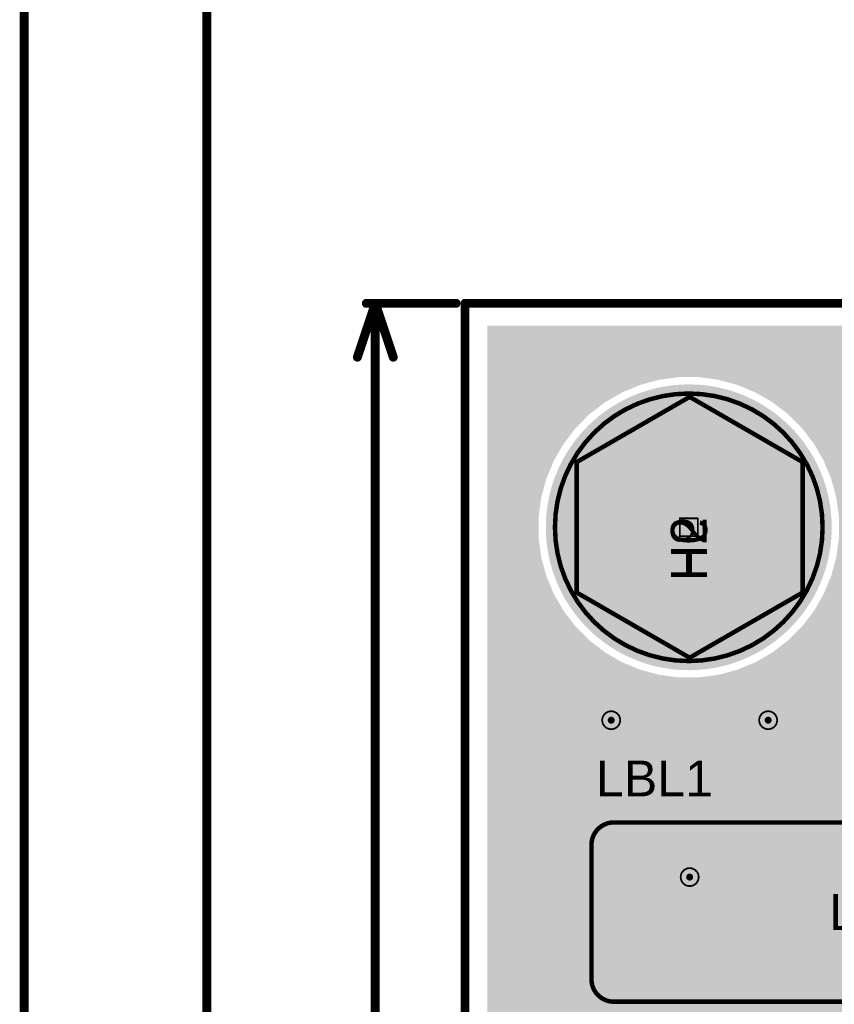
# Model space of a CAD drawing. Header units: inches. Extents: x -0.5 to 14.5, y -1.3 to 8.2.
# Tile 32 of 196: x -0.5 to 0.4, y 2.2 to 3.3. Entities that reach past the tile are written whole.
import ezdxf

# ---------------------------------------------------------------- set-up
doc = ezdxf.new("R2010")
doc.units = ezdxf.units.IN
doc.header["$MEASUREMENT"] = 0
for name, color, linetype in [('Bottom Layer', 5, 'Continuous'), ('Bottom Solder', 6, 'Continuous'), ('Drill Drawing', 1, 'Continuous'), ('M1 Board Outline', 6, 'Continuous'), ('M13 Component Bodies Top', 56, 'Continuous'), ('M2 Board Dimensions', 216, 'Continuous'), ('M4 3D STEP Bottom', 56, 'Continuous'), ('M5 Assembly Top', 56, 'Continuous'), ('M6 Assembly Bottom', 56, 'Continuous'), ('M9 Title Sheet', 56, 'Continuous'), ('Multi-Layer', 9, 'Continuous'), ('Pad Holes', 156, 'Continuous'), ('Signal Layer 1', 16, 'Continuous'), ('Signal Layer 2', 76, 'Continuous'), ('Top Layer', 1, 'Continuous'), ('Top Overlay', 2, 'Continuous'), ('Top Solder', 216, 'Continuous'), ('Via Holes', 16, 'Continuous')]:
    doc.layers.add(name, color=color, linetype=linetype)
doc.styles.add('Arial', font='txt', dxfattribs={"height": 0.2})

# ---------------------------------------------------------------- blocks, each defined once
blk = doc.blocks.new('L_____650_200_121')
at = {"layer": 'M13 Component Bodies Top'}
h = blk.add_hatch(color=56, dxfattribs=at)
edge = h.paths.add_edge_path()
edge.add_arc((0, 0), 0.0005, 0, 360)
at = {"layer": 'M5 Assembly Top'}
for points in [[(-0.325, 0.075, 0.005, 0.005, -0.4142136), (-0.3, 0.1, 0.005, 0.005, 0)], [(-0.3, 0.1, 0.005, 0.005, 0), (0.3, 0.1, 0.005, 0.005, 0)], [(0.3, 0.1, 0.005, 0.005, -0.4142136), (0.325, 0.075, 0.005, 0.005, 0)], [(-0.325, -0.075, 0.005, 0.005, 0), (-0.325, 0.075, 0.005, 0.005, 0)], [(0.325, -0.075, 0.005, 0.005, 0), (0.325, 0.075, 0.005, 0.005, 0)], [(-0.3, -0.1, 0.005, 0.005, -0.4142136), (-0.325, -0.075, 0.005, 0.005, 0)], [(0.325, -0.075, 0.005, 0.005, -0.4142136), (0.3, -0.1, 0.005, 0.005, 0)], [(-0.3, -0.1, 0.005, 0.005, 0), (0.3, -0.1, 0.005, 0.005, 0)]]:
    blk.add_lwpolyline(points, format="xyseb", dxfattribs=at)
for points in [[(-0.30125, 0.1, 0.0025, 0.0025, 1), (-0.29875, 0.1, 0.0025, 0.0025, 1)], [(-0.30125, 0.1, 0.0025, 0.0025, 1), (-0.29875, 0.1, 0.0025, 0.0025, 1)], [(0.29875, 0.1, 0.0025, 0.0025, 1), (0.30125, 0.1, 0.0025, 0.0025, 1)], [(0.29875, 0.1, 0.0025, 0.0025, 1), (0.30125, 0.1, 0.0025, 0.0025, 1)], [(-0.32625, 0.075, 0.0025, 0.0025, 1), (-0.32375, 0.075, 0.0025, 0.0025, 1)], [(-0.32625, 0.075, 0.0025, 0.0025, 1), (-0.32375, 0.075, 0.0025, 0.0025, 1)], [(0.32375, 0.075, 0.0025, 0.0025, 1), (0.32625, 0.075, 0.0025, 0.0025, 1)], [(0.32375, 0.075, 0.0025, 0.0025, 1), (0.32625, 0.075, 0.0025, 0.0025, 1)], [(-0.32625, -0.075, 0.0025, 0.0025, 1), (-0.32375, -0.075, 0.0025, 0.0025, 1)], [(-0.32625, -0.075, 0.0025, 0.0025, 1), (-0.32375, -0.075, 0.0025, 0.0025, 1)], [(0.32375, -0.075, 0.0025, 0.0025, 1), (0.32625, -0.075, 0.0025, 0.0025, 1)], [(0.32375, -0.075, 0.0025, 0.0025, 1), (0.32625, -0.075, 0.0025, 0.0025, 1)], [(-0.30125, -0.1, 0.0025, 0.0025, 1), (-0.29875, -0.1, 0.0025, 0.0025, 1)], [(-0.30125, -0.1, 0.0025, 0.0025, 1), (-0.29875, -0.1, 0.0025, 0.0025, 1)], [(0.29875, -0.1, 0.0025, 0.0025, 1), (0.30125, -0.1, 0.0025, 0.0025, 1)], [(0.29875, -0.1, 0.0025, 0.0025, 1), (0.30125, -0.1, 0.0025, 0.0025, 1)]]:
    blk.add_lwpolyline(points, format="xyseb", close=True, dxfattribs=at)
at = {"layer": 'Top Overlay'}
for points in [[(-0.325, 0.075, 0.005, 0.005, -0.4142136), (-0.3, 0.1, 0.005, 0.005, 0)], [(-0.3, 0.1, 0.005, 0.005, 0), (0.3, 0.1, 0.005, 0.005, 0)], [(0.3, 0.1, 0.005, 0.005, -0.4142136), (0.325, 0.075, 0.005, 0.005, 0)], [(-0.325, -0.075, 0.005, 0.005, 0), (-0.325, 0.075, 0.005, 0.005, 0)], [(0.325, -0.075, 0.005, 0.005, 0), (0.325, 0.075, 0.005, 0.005, 0)], [(-0.3, -0.1, 0.005, 0.005, -0.4142136), (-0.325, -0.075, 0.005, 0.005, 0)], [(0.325, -0.075, 0.005, 0.005, -0.4142136), (0.3, -0.1, 0.005, 0.005, 0)], [(-0.3, -0.1, 0.005, 0.005, 0), (0.3, -0.1, 0.005, 0.005, 0)]]:
    blk.add_lwpolyline(points, format="xyseb", dxfattribs=at)
for points in [[(-0.30125, 0.1, 0.0025, 0.0025, 1), (-0.29875, 0.1, 0.0025, 0.0025, 1)], [(-0.30125, 0.1, 0.0025, 0.0025, 1), (-0.29875, 0.1, 0.0025, 0.0025, 1)], [(0.29875, 0.1, 0.0025, 0.0025, 1), (0.30125, 0.1, 0.0025, 0.0025, 1)], [(0.29875, 0.1, 0.0025, 0.0025, 1), (0.30125, 0.1, 0.0025, 0.0025, 1)], [(-0.32625, 0.075, 0.0025, 0.0025, 1), (-0.32375, 0.075, 0.0025, 0.0025, 1)], [(-0.32625, 0.075, 0.0025, 0.0025, 1), (-0.32375, 0.075, 0.0025, 0.0025, 1)], [(0.32375, 0.075, 0.0025, 0.0025, 1), (0.32625, 0.075, 0.0025, 0.0025, 1)], [(0.32375, 0.075, 0.0025, 0.0025, 1), (0.32625, 0.075, 0.0025, 0.0025, 1)], [(-0.32625, -0.075, 0.0025, 0.0025, 1), (-0.32375, -0.075, 0.0025, 0.0025, 1)], [(-0.32625, -0.075, 0.0025, 0.0025, 1), (-0.32375, -0.075, 0.0025, 0.0025, 1)], [(0.32375, -0.075, 0.0025, 0.0025, 1), (0.32625, -0.075, 0.0025, 0.0025, 1)], [(0.32375, -0.075, 0.0025, 0.0025, 1), (0.32625, -0.075, 0.0025, 0.0025, 1)], [(-0.30125, -0.1, 0.0025, 0.0025, 1), (-0.29875, -0.1, 0.0025, 0.0025, 1)], [(-0.30125, -0.1, 0.0025, 0.0025, 1), (-0.29875, -0.1, 0.0025, 0.0025, 1)], [(0.29875, -0.1, 0.0025, 0.0025, 1), (0.30125, -0.1, 0.0025, 0.0025, 1)], [(0.29875, -0.1, 0.0025, 0.0025, 1), (0.30125, -0.1, 0.0025, 0.0025, 1)]]:
    blk.add_lwpolyline(points, format="xyseb", close=True, dxfattribs=at)
at = {"layer": 'M5 Assembly Top', "style": 'Arial'}
blk.add_text('LBL1', height=0.04, rotation=360, dxfattribs=at).set_placement((-0.06, -0.02))
blk = doc.blocks.new('NY_PMS_440_0025_PH_178')
at = {"layer": 'Bottom Layer'}
h = blk.add_hatch(color=5, dxfattribs=at)
edge = h.paths.add_edge_path()
edge.add_arc((0, 0), 0.1575, 0, 360)
at = {"layer": 'Bottom Solder'}
h = blk.add_hatch(color=6, dxfattribs=at)
edge = h.paths.add_edge_path()
edge.add_arc((0, 0), 0.1594, 0, 360)
at = {"layer": 'Multi-Layer'}
h = blk.add_hatch(color=9, dxfattribs=at)
edge = h.paths.add_edge_path()
edge.add_arc((0, 0), 0.1575, 0, 360)
at = {"layer": 'Pad Holes'}
h = blk.add_hatch(color=7, dxfattribs=at)
edge = h.paths.add_edge_path()
edge.add_arc((0, 0), 0.063, 0, 360)
at = {"layer": 'Signal Layer 1'}
h = blk.add_hatch(color=16, dxfattribs=at)
edge = h.paths.add_edge_path()
edge.add_arc((0, 0), 0.1575, 0, 360)
at = {"layer": 'Signal Layer 2'}
h = blk.add_hatch(color=76, dxfattribs=at)
edge = h.paths.add_edge_path()
edge.add_arc((0, 0), 0.1575, 0, 360)
at = {"layer": 'Top Layer'}
h = blk.add_hatch(color=1, dxfattribs=at)
edge = h.paths.add_edge_path()
edge.add_arc((0, 0), 0.1575, 0, 360)
at = {"layer": 'Top Solder'}
h = blk.add_hatch(color=216, dxfattribs=at)
edge = h.paths.add_edge_path()
edge.add_arc((0, 0), 0.1594, 0, 360)
at = {"layer": 'M5 Assembly Top'}
for points in [[(0.1492, 0, 0.005, 0.005, 1), (-0.1492, 0, 0.005, 0.005, 1)], [(-0.1504, 0, 0.0025, 0.0025, 1), (-0.1479, 0, 0.0025, 0.0025, 1)], [(0.1479, 0, 0.0025, 0.0025, 1), (0.1504, 0, 0.0025, 0.0025, 1)]]:
    blk.add_lwpolyline(points, format="xyseb", close=True, dxfattribs=at)
at = {"layer": 'M5 Assembly Top', "style": 'Arial'}
blk.add_text('H2', height=0.04, dxfattribs=at).set_placement((-0.06, -0.02))
blk = doc.blocks.new('K________1902C_B_182')
at = {"layer": 'M4 3D STEP Bottom'}
h = blk.add_hatch(color=56, dxfattribs=at)
edge = h.paths.add_edge_path()
edge.add_arc((0, 0), 0.0005, 0, 360)
at = {"layer": 'M6 Assembly Bottom'}
for points in [[(-0.072558, 0.125494, 0.005, 0.005, 0), (-0.145295, -0.000491, 0.005, 0.005, 0)], [(-0.072558, 0.125494, 0.005, 0.005, 0), (0.072916, 0.125494, 0.005, 0.005, 0)], [(0.072916, 0.125494, 0.005, 0.005, 0), (0.145653, -0.000491, 0.005, 0.005, 0)], [(-0.145295, -0.000491, 0.005, 0.005, 0), (-0.072558, -0.126475, 0.005, 0.005, 0)], [(0.145653, -0.000491, 0.005, 0.005, 0), (0.072916, -0.126475, 0.005, 0.005, 0)], [(-0.072558, -0.126475, 0.005, 0.005, 0), (0.072916, -0.126475, 0.005, 0.005, 0)]]:
    blk.add_lwpolyline(points, format="xyseb", dxfattribs=at)
for points in [[(-0.073808, 0.125494, 0.0025, 0.0025, 1), (-0.071308, 0.125494, 0.0025, 0.0025, 1)], [(-0.073808, 0.125494, 0.0025, 0.0025, 1), (-0.071308, 0.125494, 0.0025, 0.0025, 1)], [(0.071666, 0.125494, 0.0025, 0.0025, 1), (0.074166, 0.125494, 0.0025, 0.0025, 1)], [(0.071666, 0.125494, 0.0025, 0.0025, 1), (0.074166, 0.125494, 0.0025, 0.0025, 1)], [(-0.146545, -0.000491, 0.0025, 0.0025, 1), (-0.144045, -0.000491, 0.0025, 0.0025, 1)], [(-0.146545, -0.000491, 0.0025, 0.0025, 1), (-0.144045, -0.000491, 0.0025, 0.0025, 1)], [(0.144403, -0.000491, 0.0025, 0.0025, 1), (0.146903, -0.000491, 0.0025, 0.0025, 1)], [(0.144403, -0.000491, 0.0025, 0.0025, 1), (0.146903, -0.000491, 0.0025, 0.0025, 1)], [(-0.073808, -0.126475, 0.0025, 0.0025, 1), (-0.071308, -0.126475, 0.0025, 0.0025, 1)], [(-0.073808, -0.126475, 0.0025, 0.0025, 1), (-0.071308, -0.126475, 0.0025, 0.0025, 1)], [(0.071666, -0.126475, 0.0025, 0.0025, 1), (0.074166, -0.126475, 0.0025, 0.0025, 1)], [(0.071666, -0.126475, 0.0025, 0.0025, 1), (0.074166, -0.126475, 0.0025, 0.0025, 1)]]:
    blk.add_lwpolyline(points, format="xyseb", close=True, dxfattribs=at)
at = {"layer": 'M6 Assembly Bottom', "style": 'Arial', "text_generation_flag": 2}
blk.add_text('H6', height=0.04, rotation=180, dxfattribs=at).set_placement((-0.06, 0.02))

msp = doc.modelspace()

# ---------------------------------------------------------------- hatches: boundary and pattern name
at = {"layer": 'Bottom Layer'}
h = msp.add_hatch(color=5, dxfattribs=at)
h.paths.add_polyline_path([(1.779, 2.065), (1.6606, 2.065), (1.6578, 2.0668), (1.65, 2.0684), (1.6294, 2.0684), (1.6294, 2.36), (1.6278, 2.3678), (1.6264, 2.37), (1.6264, 2.3782), (1.6178, 2.3782), (1.6168, 2.3788), (1.609, 2.3804), (1.527, 2.3804), (1.5192, 2.3788), (1.5182, 2.3782), (1.5076, 2.3782), (1.5076, 2.3651), (1.5066, 2.36), (1.5066, 2.0684), (1.483, 2.0684), (1.4752, 2.0668), (1.4724, 2.065), (0.025, 2.065), (0.025, 2.975), (1.779, 2.975)])
h.paths.add_polyline_path([(0.46, 2.9443), (0.4462, 2.9425), (0.4333, 2.9372), (0.4223, 2.9287), (0.4138, 2.9177), (0.4085, 2.9048), (0.4067, 2.891), (0.4085, 2.8772), (0.4138, 2.8643), (0.4223, 2.8533), (0.4333, 2.8448), (0.4462, 2.8395), (0.46, 2.8377), (0.4738, 2.8395), (0.4867, 2.8448), (0.4977, 2.8533), (0.5062, 2.8643), (0.5115, 2.8772), (0.5133, 2.891), (0.5115, 2.9048), (0.5062, 2.9177), (0.4977, 2.9287), (0.4867, 2.9372), (0.4738, 2.9425)], flags=0)
h.paths.add_polyline_path([(0.2605, 2.9177), (0.2385, 2.9177), (0.2168, 2.9148), (0.1956, 2.9091), (0.1753, 2.9007), (0.1563, 2.8897), (0.1388, 2.8764), (0.1233, 2.8608), (0.11, 2.8434), (0.099, 2.8244), (0.0906, 2.8041), (0.0849, 2.7829), (0.082, 2.7612), (0.082, 2.7392), (0.0849, 2.7174), (0.0906, 2.6962), (0.099, 2.6759), (0.11, 2.6569), (0.1233, 2.6395), (0.1388, 2.624), (0.1563, 2.6106), (0.1753, 2.5996), (0.1956, 2.5912), (0.2168, 2.5856), (0.2385, 2.5827), (0.2605, 2.5827), (0.2823, 2.5856), (0.3035, 2.5912), (0.3237, 2.5996), (0.3428, 2.6106), (0.3602, 2.624), (0.3757, 2.6395), (0.3891, 2.6569), (0.4, 2.6759), (0.4084, 2.6962), (0.4141, 2.7174), (0.417, 2.7392), (0.417, 2.7612), (0.4141, 2.7829), (0.4084, 2.8041), (0.4, 2.8244), (0.3891, 2.8434), (0.3757, 2.8608), (0.3602, 2.8764), (0.3428, 2.8897), (0.3237, 2.9007), (0.3035, 2.9091), (0.2823, 2.9148)], flags=0)
h = msp.add_hatch(color=5, dxfattribs=at)
edge = h.paths.add_edge_path()
edge.add_arc((0.163, 2.535), 0.00984, 0, 360)
h = msp.add_hatch(color=5, dxfattribs=at)
edge = h.paths.add_edge_path()
edge.add_arc((0.338, 2.535), 0.00984, 0, 360)
h = msp.add_hatch(color=5, dxfattribs=at)
edge = h.paths.add_edge_path()
edge.add_arc((0.2505, 2.36), 0.00984, 0, 360)
at = {"layer": 'Signal Layer 1'}
h = msp.add_hatch(color=16, dxfattribs=at)
h.paths.add_polyline_path([(1.7785, 2.064), (0.0255, 2.064), (0.0255, 2.975), (1.7785, 2.975)])
h.paths.add_polyline_path([(0.2605, 2.9177), (0.2385, 2.9177), (0.2168, 2.9148), (0.1956, 2.9091), (0.1753, 2.9007), (0.1563, 2.8897), (0.1388, 2.8764), (0.1233, 2.8608), (0.11, 2.8434), (0.099, 2.8244), (0.0906, 2.8041), (0.0849, 2.7829), (0.082, 2.7612), (0.082, 2.7392), (0.0849, 2.7174), (0.0906, 2.6962), (0.099, 2.6759), (0.11, 2.6569), (0.1233, 2.6395), (0.1388, 2.624), (0.1563, 2.6106), (0.1753, 2.5996), (0.1956, 2.5912), (0.2168, 2.5856), (0.2385, 2.5827), (0.2605, 2.5827), (0.2823, 2.5856), (0.3035, 2.5912), (0.3237, 2.5996), (0.3428, 2.6106), (0.3602, 2.624), (0.3757, 2.6395), (0.3891, 2.6569), (0.4, 2.6759), (0.4084, 2.6962), (0.4141, 2.7174), (0.417, 2.7392), (0.417, 2.7612), (0.4141, 2.7829), (0.4084, 2.8041), (0.4, 2.8244), (0.3891, 2.8434), (0.3757, 2.8608), (0.3602, 2.8764), (0.3428, 2.8897), (0.3237, 2.9007), (0.3035, 2.9091), (0.2823, 2.9148)], flags=0)
h = msp.add_hatch(color=16, dxfattribs=at)
edge = h.paths.add_edge_path()
edge.add_arc((0.163, 2.535), 0.00984, 0, 360)
h = msp.add_hatch(color=16, dxfattribs=at)
edge = h.paths.add_edge_path()
edge.add_arc((0.338, 2.535), 0.00984, 0, 360)
h = msp.add_hatch(color=16, dxfattribs=at)
edge = h.paths.add_edge_path()
edge.add_arc((0.2505, 2.36), 0.00984, 0, 360)
at = {"layer": 'Signal Layer 2'}
h = msp.add_hatch(color=76, dxfattribs=at)
h.paths.add_polyline_path([(1.7785, 2.0478), (0.0255, 2.0478), (0.0255, 2.974), (1.7785, 2.974)])
h.paths.add_polyline_path([(0.2605, 2.9177), (0.2385, 2.9177), (0.2168, 2.9148), (0.1956, 2.9091), (0.1753, 2.9007), (0.1563, 2.8897), (0.1388, 2.8764), (0.1233, 2.8608), (0.11, 2.8434), (0.099, 2.8244), (0.0906, 2.8041), (0.0849, 2.7829), (0.082, 2.7612), (0.082, 2.7392), (0.0849, 2.7174), (0.0906, 2.6962), (0.099, 2.6759), (0.11, 2.6569), (0.1233, 2.6395), (0.1388, 2.624), (0.1563, 2.6106), (0.1753, 2.5996), (0.1956, 2.5912), (0.2168, 2.5856), (0.2385, 2.5827), (0.2605, 2.5827), (0.2823, 2.5856), (0.3035, 2.5912), (0.3237, 2.5996), (0.3428, 2.6106), (0.3602, 2.624), (0.3757, 2.6395), (0.3891, 2.6569), (0.4, 2.6759), (0.4084, 2.6962), (0.4141, 2.7174), (0.417, 2.7392), (0.417, 2.7612), (0.4141, 2.7829), (0.4084, 2.8041), (0.4, 2.8244), (0.3891, 2.8434), (0.3757, 2.8608), (0.3602, 2.8764), (0.3428, 2.8897), (0.3237, 2.9007), (0.3035, 2.9091), (0.2823, 2.9148)], flags=0)
h = msp.add_hatch(color=76, dxfattribs=at)
edge = h.paths.add_edge_path()
edge.add_arc((0.163, 2.535), 0.00984, 0, 360)
h = msp.add_hatch(color=76, dxfattribs=at)
edge = h.paths.add_edge_path()
edge.add_arc((0.338, 2.535), 0.00984, 0, 360)
h = msp.add_hatch(color=76, dxfattribs=at)
edge = h.paths.add_edge_path()
edge.add_arc((0.2505, 2.36), 0.00984, 0, 360)
at = {"layer": 'Top Layer'}
h = msp.add_hatch(color=1, dxfattribs=at)
h.paths.add_polyline_path([(1.779, 2.064), (0.025, 2.064), (0.025, 2.975), (1.779, 2.975)])
h.paths.add_polyline_path([(0.46, 2.9443), (0.4462, 2.9425), (0.4333, 2.9372), (0.4223, 2.9287), (0.4138, 2.9177), (0.4085, 2.9048), (0.4067, 2.891), (0.4085, 2.8772), (0.4138, 2.8643), (0.4223, 2.8533), (0.4333, 2.8448), (0.4462, 2.8395), (0.46, 2.8377), (0.4738, 2.8395), (0.4867, 2.8448), (0.4977, 2.8533), (0.5062, 2.8643), (0.5115, 2.8772), (0.5133, 2.891), (0.5115, 2.9048), (0.5062, 2.9177), (0.4977, 2.9287), (0.4867, 2.9372), (0.4738, 2.9425)], flags=0)
h.paths.add_polyline_path([(0.2605, 2.9177), (0.2385, 2.9177), (0.2168, 2.9148), (0.1956, 2.9091), (0.1753, 2.9007), (0.1563, 2.8897), (0.1388, 2.8764), (0.1233, 2.8608), (0.11, 2.8434), (0.099, 2.8244), (0.0906, 2.8041), (0.0849, 2.7829), (0.082, 2.7612), (0.082, 2.7392), (0.0849, 2.7174), (0.0906, 2.6962), (0.099, 2.6759), (0.11, 2.6569), (0.1233, 2.6395), (0.1388, 2.624), (0.1563, 2.6106), (0.1753, 2.5996), (0.1956, 2.5912), (0.2168, 2.5856), (0.2385, 2.5827), (0.2605, 2.5827), (0.2823, 2.5856), (0.3035, 2.5912), (0.3237, 2.5996), (0.3428, 2.6106), (0.3602, 2.624), (0.3757, 2.6395), (0.3891, 2.6569), (0.4, 2.6759), (0.4084, 2.6962), (0.4141, 2.7174), (0.417, 2.7392), (0.417, 2.7612), (0.4141, 2.7829), (0.4084, 2.8041), (0.4, 2.8244), (0.3891, 2.8434), (0.3757, 2.8608), (0.3602, 2.8764), (0.3428, 2.8897), (0.3237, 2.9007), (0.3035, 2.9091), (0.2823, 2.9148)], flags=0)
h = msp.add_hatch(color=1, dxfattribs=at)
edge = h.paths.add_edge_path()
edge.add_arc((0.163, 2.535), 0.00984, 0, 360)
h = msp.add_hatch(color=1, dxfattribs=at)
edge = h.paths.add_edge_path()
edge.add_arc((0.338, 2.535), 0.00984, 0, 360)
h = msp.add_hatch(color=1, dxfattribs=at)
edge = h.paths.add_edge_path()
edge.add_arc((0.2505, 2.36), 0.00984, 0, 360)
at = {"layer": 'Via Holes'}
h = msp.add_hatch(color=7, dxfattribs=at)
edge = h.paths.add_edge_path()
edge.add_arc((0.163, 2.535), 0.00394, 0, 360)
h = msp.add_hatch(color=7, dxfattribs=at)
edge = h.paths.add_edge_path()
edge.add_arc((0.338, 2.535), 0.00394, 0, 360)
h = msp.add_hatch(color=7, dxfattribs=at)
edge = h.paths.add_edge_path()
edge.add_arc((0.2505, 2.36), 0.00394, 0, 360)

# ---------------------------------------------------------------- linework, layer by layer
at = {"layer": 'Drill Drawing'}
for points in [[(0.2395, 2.7602, 0.002, 0.002, 0), (0.2595, 2.7602, 0.002, 0.002, 0)], [(0.2395, 2.7402, 0.002, 0.002, 0), (0.2395, 2.7602, 0.002, 0.002, 0)], [(0.2595, 2.7402, 0.002, 0.002, 0), (0.2595, 2.7602, 0.002, 0.002, 0)], [(0.2395, 2.7402, 0.002, 0.002, 0), (0.2595, 2.7402, 0.002, 0.002, 0)]]:
    msp.add_lwpolyline(points, format="xyseb", dxfattribs=at)
for points in [[(0.239, 2.7602, 0.001, 0.001, 1), (0.24, 2.7602, 0.001, 0.001, 1)], [(0.239, 2.7602, 0.001, 0.001, 1), (0.24, 2.7602, 0.001, 0.001, 1)], [(0.259, 2.7602, 0.001, 0.001, 1), (0.26, 2.7602, 0.001, 0.001, 1)], [(0.259, 2.7602, 0.001, 0.001, 1), (0.26, 2.7602, 0.001, 0.001, 1)], [(0.239, 2.7402, 0.001, 0.001, 1), (0.24, 2.7402, 0.001, 0.001, 1)], [(0.239, 2.7402, 0.001, 0.001, 1), (0.24, 2.7402, 0.001, 0.001, 1)], [(0.259, 2.7402, 0.001, 0.001, 1), (0.26, 2.7402, 0.001, 0.001, 1)], [(0.259, 2.7402, 0.001, 0.001, 1), (0.26, 2.7402, 0.001, 0.001, 1)], [(0.173, 2.535, 0.002, 0.002, 1), (0.153, 2.535, 0.002, 0.002, 1)], [(0.348, 2.535, 0.002, 0.002, 1), (0.328, 2.535, 0.002, 0.002, 1)], [(0.1525, 2.535, 0.001, 0.001, 1), (0.1535, 2.535, 0.001, 0.001, 1)], [(0.1725, 2.535, 0.001, 0.001, 1), (0.1735, 2.535, 0.001, 0.001, 1)], [(0.3275, 2.535, 0.001, 0.001, 1), (0.3285, 2.535, 0.001, 0.001, 1)], [(0.3475, 2.535, 0.001, 0.001, 1), (0.3485, 2.535, 0.001, 0.001, 1)], [(0.2605, 2.36, 0.002, 0.002, 1), (0.2405, 2.36, 0.002, 0.002, 1)], [(0.24, 2.36, 0.001, 0.001, 1), (0.241, 2.36, 0.001, 0.001, 1)], [(0.26, 2.36, 0.001, 0.001, 1), (0.261, 2.36, 0.001, 0.001, 1)]]:
    msp.add_lwpolyline(points, format="xyseb", close=True, dxfattribs=at)
at = {"layer": 'M1 Board Outline'}
for points in [[(0, 0, 0.01, 0.01, 0), (0, 3, 0.01, 0.01, 0)], [(0, 3, 0.01, 0.01, 0), (4, 3, 0.01, 0.01, 0)]]:
    msp.add_lwpolyline(points, format="xyseb", dxfattribs=at)
msp.add_lwpolyline([(-0.0025, 3, 0.005, 0.005, 1), (0.0025, 3, 0.005, 0.005, 1)], format="xyseb", close=True, dxfattribs=at)
msp.add_lwpolyline([(-0.0025, 3, 0.005, 0.005, 1), (0.0025, 3, 0.005, 0.005, 1)], format="xyseb", close=True, dxfattribs=at)
at = {"layer": 'M2 Board Dimensions'}
for points in [[(-0.12, 2.94, 0.01, 0.01, 0), (-0.1, 3, 0.01, 0.01, 0)], [(-0.11, 3, 0.01, 0.01, 0), (-0.01, 3, 0.01, 0.01, 0)], [(-0.1, 3, 0.01, 0.01, 0), (-0.08, 2.94, 0.01, 0.01, 0)], [(-0.1, 1.7699, 0.01, 0.01, 0), (-0.1, 3, 0.01, 0.01, 0)]]:
    msp.add_lwpolyline(points, format="xyseb", dxfattribs=at)
for points in [[(-0.1125, 3, 0.005, 0.005, 1), (-0.1075, 3, 0.005, 0.005, 1)], [(-0.1025, 3, 0.005, 0.005, 1), (-0.0975, 3, 0.005, 0.005, 1)], [(-0.1025, 3, 0.005, 0.005, 1), (-0.0975, 3, 0.005, 0.005, 1)], [(-0.1025, 3, 0.005, 0.005, 1), (-0.0975, 3, 0.005, 0.005, 1)], [(-0.0125, 3, 0.005, 0.005, 1), (-0.0075, 3, 0.005, 0.005, 1)], [(-0.1225, 2.94, 0.005, 0.005, 1), (-0.1175, 2.94, 0.005, 0.005, 1)], [(-0.0825, 2.94, 0.005, 0.005, 1), (-0.0775, 2.94, 0.005, 0.005, 1)]]:
    msp.add_lwpolyline(points, format="xyseb", close=True, dxfattribs=at)
at = {"layer": 'M9 Title Sheet'}
for points in [[(-0.4915, -1.3335, 0.01, 0.01, 0), (-0.4915, 8.1665, 0.01, 0.01, 0)], [(-0.288, -1.136, 0.01, 0.01, 0), (-0.288, 7.964, 0.01, 0.01, 0)]]:
    msp.add_lwpolyline(points, format="xyseb", dxfattribs=at)

# ---------------------------------------------------------------- block references
at = {"rotation": 90}
for name, p in [('NY_PMS_440_0025_PH_178', (0.2495, 2.7502)), ('K________1902C_B_182', (0.25, 2.75))]:
    msp.add_blockref(name, p, dxfattribs=at)
msp.add_blockref('L_____650_200_121', (0.466, 2.321))

# ---------------------------------------------------------------- texts
at = {"layer": 'Top Overlay', "style": 'Arial'}
msp.add_text('LBL1', height=0.04, dxfattribs=at).set_placement((0.146, 2.45))

doc.saveas('drawing.dxf')
